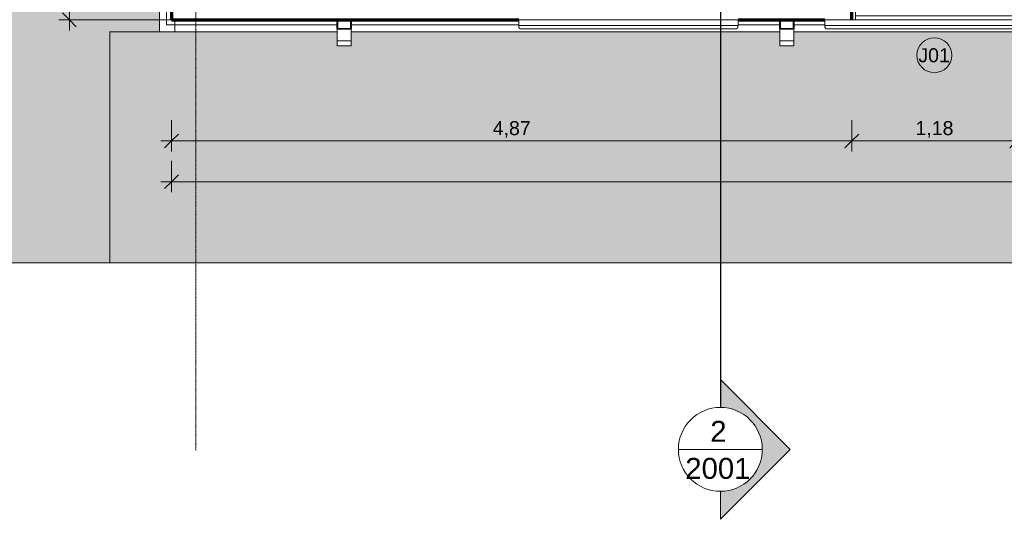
# Model space of a CAD drawing. Header units: millimetres. Extents: x -34717 to 7230, y -21919 to 4394.
# Tile 2 of 48: x -31157 to -24111, y -21919 to -18347. Entities that reach past the tile are written whole.
import ezdxf

# ---------------------------------------------------------------- set-up
doc = ezdxf.new("R2010")
doc.units = ezdxf.units.MM
doc.linetypes.add('_Tracejado pequeno', pattern=[2.25, 1.5, -0.75])
doc.linetypes.add('_Traço - ponto', pattern=[16, 12, -2, 0, -2])
for name, color, linetype, lineweight in [('A-ANNO-DIMS', 211, 'Continuous', 9), ('A-ANNO-DIMS-50', 211, 'Continuous', 9), ('A-FLOR', 192, 'Continuous', 18), ('A-FLOR-PATT', 8, 'Continuous', 18), ('A-GENM', 13, 'Continuous', 18), ('A-GLAZ', 151, 'Continuous', 18), ('A-GLAZ-HDLN', 1, '_Tracejado pequeno', 18), ('A-GLAZ-IDEN', 152, 'Continuous', 9), ('A-WALL', 113, 'Continuous', 18), ('G-ANNO-SYMB', 111, 'Continuous', 9), ('S-GRID', 1, 'Continuous', 9)]:
    doc.layers.add(name, color=color, linetype=linetype, lineweight=lineweight)
doc.styles.add('Arial_3', font='arial.ttf', dxfattribs={"height": 150})
doc.styles.add('Arial_4', font='arial.ttf', dxfattribs={"height": 100})
doc.dimstyles.new('Diagonal_-_2_0mm_Arial', dxfattribs={"dimscale": 304.8, "dimtxt": 102.02594, "dimasz": 0.328084, "dimexe": 0.246063, "dimexo": 0.0625, "dimgap": 0.024606, "dimtad": 1, "dimlfac": 0.001, "dimrnd": 0.01, "dimzin": 0, "dimdsep": 46, "dimtxsty": 'Arial_4', "dimblk1": 'OBLIQUE', "dimblk2": 'OBLIQUE', "dimsah": 1, "dimcen": 0.09, "dimdle": 0.246063, "dimadec": 0, "dimazin": 0, "dimtfac": 1, "dimtdec": 4, "dimtix": 1, "dimtmove": 0, "dimatfit": 3, "dimfxl": 0.492126, "dimfxlon": 1, "dimtvp": 1, "dimtolj": 1, "dimtzin": 0, "dimarcsym": 2})
doc.dimstyles.new('Diagonal_-_2_0mm_Arial_1', dxfattribs={"dimscale": 304.8, "dimtxt": 102.02594, "dimasz": 0.328084, "dimexe": 0.246063, "dimexo": 0.0625, "dimgap": 0.024606, "dimtad": 1, "dimdec": 0, "dimlfac": 0.1, "dimdsep": 46, "dimtxsty": 'Arial_4', "dimblk1": 'OBLIQUE', "dimblk2": 'OBLIQUE', "dimsah": 1, "dimcen": 0.09, "dimdle": 0.246063, "dimadec": 0, "dimazin": 0, "dimtfac": 1, "dimtdec": 4, "dimtix": 1, "dimtmove": 0, "dimatfit": 3, "dimfxl": 0.492126, "dimfxlon": 1, "dimtvp": 1, "dimtolj": 1, "dimtzin": 0, "dimarcsym": 2})

# ---------------------------------------------------------------- blocks, each defined once
blk = doc.blocks.new('Window_CV - Window_CV - 1 divisão-4329172-PLANTA TÉRREO - LAYOUT')
at = {"layer": 'A-GLAZ'}
for p, q in [((-565, 145), (-565, 175)), ((-565, 145), (-565, 115)), ((565, 145), (-565, 145)), ((565, 175), (565, 145)), ((565, 115), (565, 145)), ((-565, 25), (-565, 115)), ((565, 115), (-565, 115)), ((565, 115), (565, 25)), ((-650, 25), (-590, 25)), ((-590, 25), (-590, 50)), ((-590, 50), (-590, 25)), ((-590, -269.6), (-590, 25)), ((-590, 25), (-565, 25)), ((-590, 25), (-565, 25)), ((-565, 25), (-565, -269.6)), ((565, 25), (-565, 25)), ((565, 25), (565, -270.4)), ((590, 25), (565, 25)), ((565, 25), (590, 25)), ((590, 50), (590, 25)), ((590, 25), (590, 50)), ((590, -270.4), (590, 25)), ((590, 25), (650, 25)), ((-798.6, -478.2), (-590, -269.6)), ((-590, -269.6), (-572.3, -287.3)), ((-565, -269.6), (-590, -269.6)), ((565, -270.4), (590, -270.4)), ((590, -270.4), (572.3, -288.1)), ((798.6, -479), (590, -270.4)), ((-572.3, -287.3), (-780.9, -495.9)), ((572.3, -288.1), (780.9, -496.7)), ((-780.9, -495.9), (-798.6, -478.2)), ((780.9, -496.7), (798.6, -479))]:
    blk.add_line(p, q, dxfattribs=at)
at = {"layer": 'A-GLAZ-HDLN'}
for centre, radius, start, end in [((-590, 25), 295, 274.86141, 360), ((590, 25), 295, 180, 265.13859), ((-550.7, 4.5), 550.8, 245.29544, 359.53459), ((551.4, 4.8), 551.5, 180.49633, 294.58987)]:
    blk.add_arc(centre, radius, start, end, dxfattribs=at)
blk = doc.blocks.new('ornamento esquadrias - ornamento esquadrias-4133635-PLANTA TÉRREO - LAYOUT')
at = {"layer": 'A-GENM'}
for p, q in [((3348.9, -6098.2), (3348.9, -4528.8)), ((3348.9, -4528.8), (3388.9, -4528.8)), ((3388.9, -4528.8), (3388.9, -6098.2)), ((3413.9, -6081.1), (3413.9, -4545.8)), ((3348.9, -6098.2), (3388.9, -6098.2))]:
    blk.add_line(p, q, dxfattribs=at)
for points, knots in [([(3388.9, -4528.8), (3391.1, -4528.8), (3394.4, -4529), (3398.5, -4529.7), (3401.4, -4530.4), (3404, -4531.3), (3406.4, -4532.4), (3408.1, -4533.5), (3409.3, -4534.5), (3410.6, -4535.8), (3411.6, -4537.2), (3412.4, -4538.6), (3412.8, -4539.5), (3413.3, -4540.8), (3413.6, -4542.4), (3413.9, -4544.5), (3413.9, -4546.2), (3413.8, -4547.4)], [0, 0, 0, 0, 0.142857, 0.214286, 0.285714, 0.357143, 0.428571, 0.5, 0.535714, 0.571429, 0.678571, 0.705357, 0.732143, 0.785714, 0.839286, 0.892857, 1, 1, 1, 1]), ([(3413.8, -6079.6), (3414, -6081.1), (3413.9, -6083.4), (3413.3, -6086.2), (3412.7, -6087.9), (3412, -6089.1), (3411.3, -6090.3), (3410.4, -6091.5), (3409.3, -6092.5), (3408.1, -6093.5), (3406.6, -6094.5), (3404.7, -6095.4), (3402.1, -6096.4), (3399.3, -6097.2), (3396.2, -6097.7), (3393, -6098.1), (3390.6, -6098.2), (3388.9, -6098.2)], [0, 0, 0, 0, 0.142857, 0.214286, 0.285714, 0.321429, 0.357143, 0.428571, 0.464286, 0.5, 0.571429, 0.625, 0.678571, 0.785714, 0.839286, 0.892857, 1, 1, 1, 1])]:
    blk.add_open_spline(points, degree=3, knots=knots, dxfattribs=at)
blk = doc.blocks.new('Generic Models 1 - Generic Models 24-4258923-PLANTA TÉRREO - LAYOUT')
at = {"layer": 'A-GENM', "lineweight": 35}
for p, q in [((-28885.6, -18348.5), (-28885.6, -18413.5)), ((-28785.6, -18348.5), (-28885.6, -18348.5)), ((-28883.6, -18411.5), (-28883.6, -18350.5)), ((-28883.6, -18350.5), (-28787.6, -18350.5)), ((-28787.6, -18350.5), (-28787.6, -18411.5)), ((-28785.6, -18413.5), (-28785.6, -18348.5)), ((-25717.6, -18348.5), (-25717.6, -18413.5)), ((-25617.6, -18348.5), (-25717.6, -18348.5)), ((-25715.6, -18411.5), (-25715.6, -18350.5)), ((-25715.6, -18350.5), (-25619.6, -18350.5)), ((-25619.6, -18350.5), (-25619.6, -18411.5)), ((-25617.6, -18413.5), (-25617.6, -18348.5)), ((-28885.6, -18413.5), (-28785.6, -18413.5)), ((-28787.6, -18411.5), (-28883.6, -18411.5)), ((-25717.6, -18413.5), (-25617.6, -18413.5)), ((-25619.6, -18411.5), (-25715.6, -18411.5))]:
    blk.add_line(p, q, dxfattribs=at)
at = {"layer": 'A-GENM'}
for p, q in [((-28885.6, -18498.5), (-28885.6, -18413.5)), ((-28785.6, -18413.5), (-28785.6, -18498.5)), ((-25717.6, -18498.5), (-25717.6, -18413.5)), ((-25617.6, -18413.5), (-25617.6, -18498.5)), ((-28885.6, -18533.5), (-28885.6, -18498.5)), ((-28885.6, -18498.5), (-28785.6, -18498.5)), ((-28785.6, -18498.5), (-28785.6, -18533.5)), ((-25717.6, -18533.5), (-25717.6, -18498.5)), ((-25717.6, -18498.5), (-25617.6, -18498.5)), ((-25617.6, -18498.5), (-25617.6, -18533.5)), ((-28785.6, -18533.5), (-28885.6, -18533.5)), ((-25617.6, -18533.5), (-25717.6, -18533.5))]:
    blk.add_line(p, q, dxfattribs=at)
blk = doc.blocks.new('Embasamento - Embasamento-4325691-PLANTA TÉRREO - LAYOUT')
at = {"layer": 'A-GENM'}
for p, q in [((-30156.1, -17745.6), (-30156.1, -18433.5)), ((-30106.1, -17745.6), (-30106.1, -18383.5)), ((-30106.1, -18383.5), (-30046.1, -18383.5)), ((-30046.1, -18383.5), (-30046.1, -18348.5)), ((-30046.1, -18348.5), (-30046.1, -18383.5)), ((-30046.1, -18433.5), (-30046.1, -18383.5)), ((-30046.1, -18383.5), (-30046.1, -18433.5)), ((-30046.1, -18383.5), (-28885.6, -18383.5)), ((-28785.6, -18383.5), (-27585.8, -18383.5)), ((-26016.4, -18383.5), (-25717.6, -18383.5)), ((-25617.6, -18383.5), (-25395.8, -18383.5)), ((-30156.1, -18433.5), (-30046.1, -18433.5)), ((-30046.1, -18433.5), (-28885.6, -18433.5)), ((-28785.6, -18433.5), (-25717.6, -18433.5)), ((-25617.6, -18433.5), (-22277.6, -18433.5))]:
    blk.add_line(p, q, dxfattribs=at)
blk = doc.blocks.new('Section - M_Section head ABNT-2836546-PLANTA TÉRREO - LAYOUT')
at = {"layer": 'G-ANNO-SYMB'}
h = blk.add_hatch(color=256, dxfattribs=at)
edge = h.paths.add_edge_path(flags=0)
edge.add_line((-6, 10), (4, 0))
edge.add_line((4, 0), (0, 0))
edge.add_arc((-6, 0), 6, 0, 180)
edge.add_line((-12, 0), (-16, 0))
edge.add_line((-16, 0), (-6, 10))
for p, q in [((-16, 0), (-6, 10)), ((-6, 10), (-16, 0)), ((4, 0), (-6, 10)), ((4, 0), (-6, 10)), ((0, 0), (4, 0)), ((-16, 0), (-12, 0))]:
    blk.add_line(p, q, dxfattribs=at)
for start, end in [(360, 180), (0, 180), (180, 0)]:
    blk.add_arc((-6, 0), 6, start, end, dxfattribs=at)
blk = doc.blocks.new('DIMBLOCK4-PLANTA TÉRREO - LAYOUT')
at = {"layer": 'A-ANNO-DIMS-50'}
for p, q in [((-30071.1, -19355.3), (-30071.1, -19580.3)), ((-30071.1, -19505.3), (-30071.1, -19355.3)), ((3348.9, -19355.3), (3348.9, -19580.3)), ((3348.9, -19505.3), (3348.9, -19355.3)), ((-30146.1, -19505.3), (3423.9, -19505.3))]:
    blk.add_line(p, q, dxfattribs=at)
at = {"layer": 'A-ANNO-DIMS-50', "lineweight": 18}
for p, q in [((-30071.1, -19505.3), (-30121.1, -19555.3)), ((-30071.1, -19505.3), (-30021.1, -19455.3)), ((3348.9, -19505.3), (3298.9, -19555.3)), ((3348.9, -19505.3), (3398.9, -19455.3))]:
    blk.add_line(p, q, dxfattribs=at)
at = {"layer": 'A-ANNO-DIMS-50', "color": 0, "insert": (-13535.6, -19363.3), "char_height": 100, "width": 418.697, "attachment_point": 1, "line_spacing_factor": 0.941778, "style": 'Arial_4'}
blk.add_mtext('33,42', dxfattribs=at)
blk = doc.blocks.new('_Oblique')
at = {"color": 0, "linetype": 'ByBlock', "lineweight": -2}
blk.add_line((-0.5, -0.5), (0.5, 0.5), dxfattribs=at)
blk = doc.blocks.new('DIMBLOCK8-PLANTA TÉRREO - LAYOUT')
at = {"layer": 'A-ANNO-DIMS-50', "lineweight": 18}
for p, q in [((-30801.3, -17998.5), (-30851.3, -17948.5)), ((-30801.3, -17998.5), (-30751.3, -18048.5)), ((-30801.3, -18348.5), (-30851.3, -18298.5)), ((-30801.3, -18348.5), (-30751.3, -18398.5))]:
    blk.add_line(p, q, dxfattribs=at)
at = {"layer": 'A-ANNO-DIMS-50'}
for p, q in [((-29238.7, -17998.5), (-30876.3, -17998.5)), ((-30801.3, -17998.5), (-30801.3, -18423.5)), ((-30801.3, -17998.5), (-29238.7, -17998.5)), ((-29238.7, -18348.5), (-30876.3, -18348.5)), ((-30801.3, -18348.5), (-29238.7, -18348.5))]:
    blk.add_line(p, q, dxfattribs=at)
at = {"layer": 'A-ANNO-DIMS-50', "color": 0, "insert": (-30943.4, -18251), "char_height": 100, "width": 186.088, "attachment_point": 1, "rotation": 90, "line_spacing_factor": 0.941778, "style": 'Arial_4'}
blk.add_mtext('35', dxfattribs=at)
blk = doc.blocks.new('DIMBLOCK41-PLANTA TÉRREO - LAYOUT')
at = {"layer": 'A-ANNO-DIMS-50'}
for p, q in [((-30071.1, -19064.5), (-30071.1, -19289.5)), ((-30071.1, -19214.5), (-30071.1, -19064.5)), ((-25201.1, -19064.5), (-25201.1, -19289.5)), ((-25201.1, -19214.5), (-25201.1, -19064.5)), ((-30146.1, -19214.5), (-25201.1, -19214.5))]:
    blk.add_line(p, q, dxfattribs=at)
at = {"layer": 'A-ANNO-DIMS-50', "lineweight": 18}
for p, q in [((-30071.1, -19214.5), (-30121.1, -19264.5)), ((-30071.1, -19214.5), (-30021.1, -19164.5)), ((-25201.1, -19214.5), (-25251.1, -19264.5)), ((-25201.1, -19214.5), (-25151.1, -19164.5))]:
    blk.add_line(p, q, dxfattribs=at)
at = {"layer": 'A-ANNO-DIMS-50', "color": 0, "insert": (-27771.8, -19072.5), "char_height": 100, "width": 325.653, "attachment_point": 1, "line_spacing_factor": 0.941778, "style": 'Arial_4'}
blk.add_mtext('4,87', dxfattribs=at)
blk = doc.blocks.new('DIMBLOCK42-PLANTA TÉRREO - LAYOUT')
at = {"layer": 'A-ANNO-DIMS-50'}
for p, q in [((-25201.1, -19064.5), (-25201.1, -19289.5)), ((-25201.1, -19214.5), (-25201.1, -19064.5)), ((-24021.1, -19064.5), (-24021.1, -19289.5)), ((-24021.1, -19214.5), (-24021.1, -19064.5)), ((-25201.1, -19214.5), (-24021.1, -19214.5))]:
    blk.add_line(p, q, dxfattribs=at)
at = {"layer": 'A-ANNO-DIMS-50', "lineweight": 18}
for p, q in [((-25201.1, -19214.5), (-25251.1, -19264.5)), ((-25201.1, -19214.5), (-25151.1, -19164.5)), ((-24021.1, -19214.5), (-24071.1, -19264.5)), ((-24021.1, -19214.5), (-23971.1, -19164.5))]:
    blk.add_line(p, q, dxfattribs=at)
at = {"layer": 'A-ANNO-DIMS-50', "color": 0, "insert": (-24746.8, -19072.5), "char_height": 100, "width": 325.653, "attachment_point": 1, "line_spacing_factor": 0.941778, "style": 'Arial_4'}
blk.add_mtext('1,18', dxfattribs=at)
blk = doc.blocks.new('TAG-Janela - Janela-240880-PLANTA TÉRREO - LAYOUT')
at = {"layer": 'A-GLAZ-IDEN'}
blk.add_circle((0, 0), 2.5, dxfattribs=at)

msp = doc.modelspace()

# ---------------------------------------------------------------- hatches: boundary and pattern name
at = {"layer": 'A-FLOR-PATT'}
for points in [[(-31775.802, -20085.566), (-30510.78, -20085.566), (-30510.78, -18433.492), (-30156.115, -18433.492), (-30156.115, -17745.634), (-30256.115, -17745.634), (-30256.115, -17645.634), (-30156.115, -17645.634), (-30156.115, -12663.429), (-30256.115, -12663.429), (-30256.115, -12563.429), (-30156.115, -12563.429), (-30156.115, -11868.492), (-30065.802, -11868.492), (-30065.802, -9498.492), (-31775.802, -9498.492), (-31775.802, -19289.825)], [(-30510.78, -20085.566), (-16225.78, -20085.566), (-16225.78, -18433.492), (-17865.632, -18433.492), (-17865.632, -18533.492), (-17965.632, -18533.492), (-17965.632, -18433.492), (-22177.632, -18433.492), (-22177.632, -18533.492), (-22277.632, -18533.492), (-22277.632, -18433.492), (-25617.632, -18433.492), (-25617.632, -18533.492), (-25717.632, -18533.492), (-25717.632, -18433.492), (-28785.632, -18433.492), (-28785.632, -18533.492), (-28885.632, -18533.492), (-28885.632, -18433.492), (-30510.78, -18433.492), (-30510.78, -18659.045)]]:
    msp.add_hatch(color=256, dxfattribs=at).paths.add_polyline_path(points, flags=0)

# ---------------------------------------------------------------- linework, layer by layer
at = {"layer": 'A-FLOR'}
for p, q in [((-30156.115, -18433.492), (-30510.78, -18433.492)), ((-30510.78, -18433.492), (-30510.78, -20085.566)), ((-31775.802, -20085.566), (3551.996, -20085.566))]:
    msp.add_line(p, q, dxfattribs=at)
at = {"layer": 'A-WALL', "lineweight": 70}
for p, q in [((-30071.115, -17042.777), (-30071.115, -18348.492)), ((-25201.115, -18348.492), (-25201.115, -18223.492)), ((-30071.115, -18348.492), (-27585.808, -18348.492)), ((-26016.422, -18348.492), (-25395.808, -18348.492))]:
    msp.add_line(p, q, dxfattribs=at)
at = {"layer": 'G-ANNO-SYMB', "lineweight": 25}
msp.add_line((-26143.005, 2987.802), (-26143.005, -21119.396), dxfattribs=at)
at = {"layer": 'G-ANNO-SYMB'}
msp.add_line((-26443.005, -21419.396), (-25843.005, -21419.396), dxfattribs=at)
at = {"layer": 'S-GRID', "linetype": '_Traço - ponto'}
msp.add_line((-29896.115, 3893.814), (-29896.115, -21426.217), dxfattribs=at)

# ---------------------------------------------------------------- block references
at = {"layer": 'A-GENM'}
for name in ['Generic Models 1 - Generic Models 24-4258923-PLANTA TÉRREO - LAYOUT', 'Embasamento - Embasamento-4325691-PLANTA TÉRREO - LAYOUT']:
    msp.add_blockref(name, (0, 0), dxfattribs=at)
at = {"layer": 'A-GENM', "rotation": 269.9999999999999}
for p in [(-21487.623, -14999.607), (-19297.623, -14999.607)]:
    msp.add_blockref('ornamento esquadrias - ornamento esquadrias-4133635-PLANTA TÉRREO - LAYOUT', p, dxfattribs=at)
at = {"layer": 'A-GLAZ', "rotation": 180}
msp.add_blockref('Window_CV - Window_CV - 1 divisão-4329172-PLANTA TÉRREO - LAYOUT', (-24611.115, -18173.492), dxfattribs=at)
at = {"layer": 'A-GLAZ-IDEN', "xscale": 49.99999999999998, "yscale": 49.99999999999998, "zscale": 49.99999999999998}
msp.add_blockref('TAG-Janela - Janela-240880-PLANTA TÉRREO - LAYOUT', (-24611.115, -18600.992), dxfattribs=at)
at = {"layer": 'G-ANNO-SYMB', "extrusion": (0, 0, -1), "xscale": 49.99999999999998, "yscale": 49.99999999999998, "zscale": 49.99999999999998, "rotation": 90.00000000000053}
msp.add_blockref('Section - M_Section head ABNT-2836546-PLANTA TÉRREO - LAYOUT', (26143.005, -21119.396), dxfattribs=at)

# ---------------------------------------------------------------- texts
at = {"layer": 'A-GLAZ-IDEN', "insert": (-24726.217, -18551.291), "char_height": 100, "width": 280.59062, "attachment_point": 1, "style": 'Arial_4'}
msp.add_mtext('J01', dxfattribs=at)
at = {"layer": 'G-ANNO-SYMB', "char_height": 150, "attachment_point": 1, "style": 'Arial_3'}
for s, insert, width in [('2', (-26215.211, -21215.438), 144.30375), ('2001', (-26393.711, -21480.427), 577.215)]:
    msp.add_mtext(s, dxfattribs=dict(at, insert=insert, width=width))

# ---------------------------------------------------------------- dimensions: what is measured, and where the dimension line sits
at = {"layer": 'A-ANNO-DIMS'}
dim = msp.add_linear_dim(base=(-30801.327, -18348.492), p1=(-29238.674, -17998.492), p2=(-29238.674, -18348.492), angle=90, dimstyle='Diagonal_-_2_0mm_Arial_1', override={"dimpost": '<>', "dimfxl": 350}, dxfattribs=at)
dim.commit()
dim.dimension.update_dxf_attribs({"geometry": 'DIMBLOCK8-PLANTA TÉRREO - LAYOUT', "text_midpoint": (-30859.919, -18173.492)})
for base, p1, p2, override, picture, middle in [((-25201.115, -19214.498), (-30071.115, -19064.498), (-25201.115, -19064.498), {"dimpost": '<>', "dimfxl": 4870}, 'DIMBLOCK41-PLANTA TÉRREO - LAYOUT', (-27636.115, -19155.941)), ((-24021.115, -19214.498), (-25201.115, -19064.498), (-24021.115, -19064.498), {"dimpost": '<>', "dimfxl": 1180}, 'DIMBLOCK42-PLANTA TÉRREO - LAYOUT', (-24611.115, -19155.941)), ((3348.885, -19505.306), (-30071.115, -19355.306), (3348.885, -19355.306), {"dimpost": '<>', "dimfxl": 33420}, 'DIMBLOCK4-PLANTA TÉRREO - LAYOUT', (-13361.115, -19446.714))]:
    dim = msp.add_linear_dim(base=base, p1=p1, p2=p2, dimstyle='Diagonal_-_2_0mm_Arial', override=override, dxfattribs=at)
    dim.commit()
    dim.dimension.update_dxf_attribs({"geometry": picture, "text_midpoint": middle})

doc.saveas('drawing.dxf')
